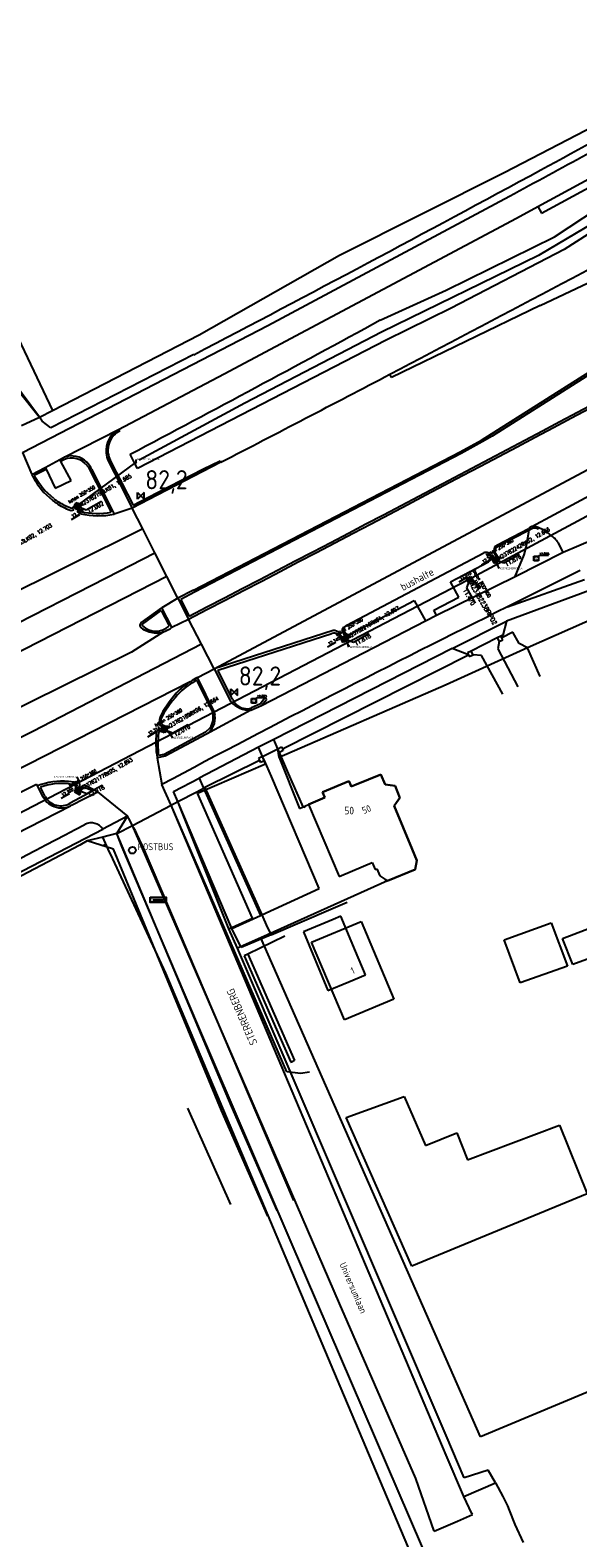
# Model space of a CAD drawing. Extents: x 145741 to 149421, y 457889 to 459999.
# Tile 29 of 84: x 146946 to 147017, y 458636 to 458833. Entities that reach past the tile are written whole.
import ezdxf
from ezdxf.enums import TextEntityAlignment as Align

# ---------------------------------------------------------------- set-up
doc = ezdxf.new("R2010")
doc.units = 0
doc.header["$LTSCALE"] = 4
doc.layers.get('0').update_dxf_attribs({"linetype": 'CONTINUOUS'})
doc.layers.add('alg_hulplijn_afstand', color=6, linetype='CONTINUOUS', plot=False)
for name, color, linetype in [('b_kal_riool__hwa_beton_300', 2, 'CONTINUOUS'), ('b_kal_riool__hwa_pvc_125', 2, 'CONTINUOUS'), ('b_kal_riool_hwa_bodemkolk_beton_250x380', 7, 'CONTINUOUS'), ('b_kal_riool_hwa_bodemkolk_beton_350x350', 7, 'CONTINUOUS'), ('b_kal_riool_hwa_bodemput_beton_400x400', 7, 'CONTINUOUS'), ('b_kal_riool_hwa_bodemput_beton_800x800', 7, 'CONTINUOUS'), ('b_rio_rwa_kolk_straat_beton @ 1', 3, 'CONTINUOUS'), ('b_rio_rwa_put_inspectie', 170, 'CONTINUOUS'), ('b_rio_txt_bob @ 1', 12, 'CONTINUOUS'), ('b_rio_vwa_put_inspectie', 10, 'CONTINUOUS'), ('MC_MP_aansluit_nummer', 7, 'CONTINUOUS')]:
    doc.layers.add(name, color=color, linetype=linetype)
doc.styles.add('ISO', font='ISO')
doc.styles.add('MC', font='arial.ttf')
doc.styles.add('MUG_standaard', font='romans.shx', dxfattribs={"width": 0.85, "height": 2})
doc.styles.add('MUG_standaard_groot', font='romans.shx', dxfattribs={"width": 0.85, "height": 4})
doc.styles.get("Standard").update_dxf_attribs({"font": 'ISO'})
doc.dimstyles.new('ISO-25', dxfattribs={"dimtxt": 2.5, "dimasz": 2.5, "dimexe": 1.25, "dimexo": 0.625, "dimtad": 1, "dimtxsty": 'Standard', "dimcen": 2.5, "dimadec": 0, "dimazin": 0, "dimtfac": 1, "dimtmove": 0, "dimatfit": 3, "dimfxl": 1, "dimarcsym": 0})

# ---------------------------------------------------------------- blocks, each defined once
blk = doc.blocks.new('kilometerpaal')
at = {"color": 0}
for p, q in [((-0.44, 0.44), (0.44, -0.44)), ((-0.44, -0.44), (-0.44, 0.44)), ((0.44, 0.44), (-0.44, -0.44)), ((0.44, -0.44), (0.44, 0.44))]:
    blk.add_line(p, q, dxfattribs=at)
at = {"color": 0, "style": 'ISO'}
blk.add_attdef('KILOMETERPAAL', (0.59, 0.87), '', height=2.5, dxfattribs=at)
blk = doc.blocks.new('b_rio_rwa_kolk_straat_beton')
for p, q in [((1.25, 1.25), (-1.25, 1.25)), ((-1.25, 1.25), (-1.25, -1.25)), ((-0.94, 0.63), (0.94, 0.63)), ((0.94, 0), (-0.94, 0)), ((1.25, -1.25), (1.25, 1.25)), ((-1.25, -1.25), (1.25, -1.25)), ((-0.94, -0.62), (0.94, -0.62))]:
    blk.add_line(p, q)
at = {"style": 'MUG_standaard', "width": 0.85}
blk.add_attdef('txt', text='', height=2, dxfattribs=at).set_placement((1.75, -0.01), align=Align.MIDDLE_LEFT)
blk = doc.blocks.new('b_kal_riool_hwa_bodemkolk_beton_250x380')
at = {"layer": 'b_kal_riool_hwa_bodemkolk_beton_250x380', "linetype": 'ByBlock', "lineweight": -2}
for p, q in [((-0.5, -0.5), (-0.5, 0.5)), ((-0.5, 0.5), (0, 0.5)), ((0, 0.5), (0.5, 0.5)), ((0, 0), (1.38, -1.73)), ((0.5, 0.5), (0.5, -0.5)), ((0.5, -0.5), (-0.5, -0.5))]:
    blk.add_line(p, q, dxfattribs=at)
blk.add_lwpolyline([(1.38, -1.73), (5.53, -1.77)], dxfattribs=at)
at = {"layer": 'b_kal_riool_hwa_bodemkolk_beton_250x380', "linetype": 'ByBlock', "lineweight": -2, "insert": (-1.35, 2.36), "char_height": 0.8, "attachment_point": 1, "style": 'MUG_standaard_groot'}
blk.add_mtext_dynamic_manual_height_columns('beton 250*380', width=8.1296, gutter_width=6.45, heights=[1.1], dxfattribs=at)
at = {"layer": 'b_kal_riool_hwa_bodemkolk_beton_250x380', "linetype": 'ByBlock', "lineweight": -2, "style": 'MUG_standaard', "width": 0.85}
blk.add_attdef('hoogte', (1.44, -2.79), '', height=1, dxfattribs=at)
blk = doc.blocks.new('b_rio_txt_bob')
at = {"layer": 'alg_hulplijn_afstand'}
blk.add_lwpolyline([(31.4, 0), (0, 0)], dxfattribs=at)
at = {"style": 'MUG_standaard', "width": 0.85}
blk.add_attdef('hoogte', (7.5, 2.5), '', height=10, dxfattribs=at)
blk.add_attdef('txt', text='', height=10, dxfattribs=at).set_placement((15.8, -15.8), align=Align.BOTTOM_CENTER)
blk = doc.blocks.new('b_rio_rwa_put_inspectie')
for points in [[(-1, 0, -0.414214), (0, 1), (-1, 1)], [(1, 1), (0, 1, -0.414214), (1, 0)]]:
    blk.add_hatch(color=256).paths.add_polyline_path(points)
h = blk.add_hatch(color=256)
h.paths.add_polyline_path([(-1, 0), (-1, -1), (0, -1, -0.414214)])
h.paths.add_polyline_path([(1, -1), (1, 0, -0.414214), (0, -1)])
for p, q in [((-1, 1), (1, 1)), ((-1, -1), (-1, 1)), ((0.74, 0.71), (1.37, 1.41)), ((1, 1), (1, -1)), ((1, -1), (-1, -1))]:
    blk.add_line(p, q)
blk.add_lwpolyline([(1.37, 1.41), (5.37, 1.41)])
blk.add_circle((0, 0), 1)
blk.add_point((0, 0))
blk.add_text('R', height=1).set_placement((0, 0), align=Align.MIDDLE_CENTER)
at = {"style": 'MUG_standaard', "width": 0.85}
blk.add_attdef('hoogte', (1.37, 1.51), '', height=1, dxfattribs=at)
blk.add_attdef('txt', text='', height=2, dxfattribs=at).set_placement((1.5, -0.01), align=Align.MIDDLE_LEFT)
blk = doc.blocks.new('b_kal_riool_hwa_bodemput_beton_800x800')
at = {"layer": 'b_kal_riool_hwa_bodemput_beton_800x800', "linetype": 'ByBlock', "lineweight": -2}
for p, q in [((-0.5, -0.5), (-0.5, 0.5)), ((-0.5, 0.5), (0, 0.5)), ((0, 0.5), (0.5, 0.5)), ((0, 0), (1.38, -1.73)), ((0.5, 0.5), (0.5, -0.5)), ((0.5, -0.5), (-0.5, -0.5))]:
    blk.add_line(p, q, dxfattribs=at)
blk.add_lwpolyline([(1.38, -1.73), (5.53, -1.77)], dxfattribs=at)
at = {"layer": 'b_kal_riool_hwa_bodemput_beton_800x800', "linetype": 'ByBlock', "lineweight": -2, "insert": (-1.35, 2.36), "char_height": 0.8, "attachment_point": 1, "style": 'MUG_standaard_groot'}
blk.add_mtext_dynamic_manual_height_columns('beton 800*800', width=8.7755, gutter_width=2.21, heights=[1.1], dxfattribs=at)
at = {"layer": 'b_kal_riool_hwa_bodemput_beton_800x800', "linetype": 'ByBlock', "lineweight": -2, "style": 'MUG_standaard', "width": 0.85}
blk.add_attdef('hoogte', (1.44, -2.79), '', height=1, dxfattribs=at)
blk = doc.blocks.new('b_rio_vwa_put_inspectie')
for points in [[(-1, 0, -0.414214), (0, 1), (-1, 1)], [(1, 1), (0, 1, -0.414214), (1, 0)]]:
    blk.add_hatch(color=256).paths.add_polyline_path(points)
h = blk.add_hatch(color=256)
h.paths.add_polyline_path([(-1, 0), (-1, -1), (0, -1, -0.414214)])
h.paths.add_polyline_path([(1, -1), (1, 0, -0.414214), (0, -1)])
for p, q in [((-1, -1), (-1, 1)), ((-1, 1), (1, 1)), ((0.71, 0.71), (1.34, 1.41)), ((1, 1), (1, -1)), ((1, -1), (-1, -1))]:
    blk.add_line(p, q)
blk.add_lwpolyline([(1.34, 1.41), (5.34, 1.41)])
blk.add_circle((0, 0), 1)
blk.add_text('V', height=1).set_placement((0, 0), align=Align.MIDDLE_CENTER)
at = {"style": 'MUG_standaard', "width": 0.85}
blk.add_attdef('hoogte', (1.34, 1.51), '', height=1, dxfattribs=at)
blk.add_attdef('txt', text='', height=2, dxfattribs=at).set_placement((1.5, -0.01), align=Align.MIDDLE_LEFT)
blk = doc.blocks.new('b_kal_riool_hwa_bodemkolk_beton_350x350')
at = {"layer": 'b_kal_riool_hwa_bodemkolk_beton_350x350'}
blk.add_line((0, 0), (1.38, -1.73), dxfattribs=at)
blk.add_lwpolyline([(1.38, -1.73), (5.53, -1.77)], dxfattribs=at)
at = {"layer": 'b_kal_riool_hwa_bodemput_beton_400x400'}
for p, q in [((-0.5, 0.5), (0, 0.5)), ((-0.5, 0.5), (-0.5, -0.5)), ((0, 0.5), (0.5, 0.5)), ((0.5, 0.5), (0.5, -0.5)), ((0.5, -0.5), (-0.5, -0.5))]:
    blk.add_line(p, q, dxfattribs=at)
at = {"layer": 'b_kal_riool_hwa_bodemkolk_beton_350x350'}
note = blk.add_mtext_dynamic_manual_height_columns('beton ', width=0.8, gutter_width=2.21, heights=[1.1, 0], dxfattribs=dict(at, insert=(-1.35, 2.36), char_height=0.8, attachment_point=1, style='MUG_standaard_groot'))
for column, words in zip(note.columns.linked_columns, ['350*350']):
    column.text = words
at = {"layer": 'b_kal_riool_hwa_bodemkolk_beton_350x350', "style": 'MUG_standaard', "width": 0.85}
blk.add_attdef('hoogte', (1.44, -2.79), '', height=1, dxfattribs=at)
blk = doc.blocks.new('MC_MP_100')
at = {"color": 1}
for p, q in [((-0.1, 0), (0.1, 0)), ((0, -0.1), (0, 0.1))]:
    blk.add_line(p, q, dxfattribs=at)
blk.add_circle((0, 0), 0.5)
at = {"style": 'MC', "flags": 1}
for tag, p in [('$POINTNRA', (0.6, 2.5)), ('$POINTNR', (0.6, 1.3)), ('$DESCR', (0.6, 0.1)), ('$GROUP', (0.6, -1.1))]:
    blk.add_attdef(tag, p, '', height=1, dxfattribs=at)

msp = doc.modelspace()

# ---------------------------------------------------------------- linework, layer by layer
at = {"linetype": 'Continuous'}
for p, q in [((147007.64, 458814.43), (147031.82, 458826.95)), ((147048.7, 458825.7), (147015.39, 458804.33)), ((147014.12, 458805.99), (147039.38, 458822.54)), ((147011.97, 458809.92), (147029.81, 458819.67)), ((147012.45, 458809.04), (147030.29, 458818.79)), ((146986.11, 458803.59), (147007.64, 458814.43)), ((146976.76, 458794.4), (147008.29, 458811.29)), ((147009.18, 458808.4), (147011.97, 458809.92)), ((147011.97, 458809.92), (147012.45, 458809.04)), ((146971.07, 458788.07), (147009.18, 458808.4)), ((147012.25, 458797.02), (147036.02, 458808.26)), ((147000.01, 458799.02), (147014.12, 458805.99)), ((146967.8, 458793.19), (146986.11, 458803.59)), ((147015.39, 458804.33), (147000.65, 458796.67)), ((147004.6, 458779.45), (147039.66, 458801.58)), ((147041.41, 458802.4), (147006.01, 458779.97)), ((146991.42, 458795.11), (147000.01, 458799.02)), ((147012.25, 458797.02), (146992.9, 458787.63)), ((147000.65, 458796.67), (146992.2, 458792.48)), ((146937.31, 458794.54), (146946.97, 458782.43)), ((146944.77, 458777.84), (146976.76, 458794.4)), ((146948.66, 458783.3), (146967.8, 458793.19)), ((146992.2, 458792.48), (146959.74, 458775.72)), ((146967.12, 458790.59), (146948.45, 458781.04)), ((146969.75, 458749.57), (147045.84, 458790.24)), ((146957.29, 458780.84), (146971.07, 458788.07)), ((146992.9, 458787.63), (146992.68, 458788.04)), ((146946.97, 458782.43), (146948.66, 458783.3)), ((146944.64, 458781.36), (146946.97, 458782.43)), ((146947.35, 458781.92), (146946.97, 458782.43)), ((146948.45, 458781.04), (146947.35, 458781.92)), ((146950.2, 458777.2), (146957.29, 458780.84)), ((146957.29, 458780.84), (146957.43, 458780.64)), ((147001.83, 458777.92), (147004.6, 458779.45)), ((147006.01, 458779.97), (147004.71, 458779.22)), ((146944.77, 458777.84), (146945.97, 458774.93)), ((146959.36, 458776.49), (146958.81, 458777.59)), ((146967.06, 458759.84), (147001.83, 458777.92)), ((147001.95, 458777.69), (146967.18, 458759.58)), ((147004.71, 458779.22), (147001.95, 458777.69)), ((146945.97, 458774.93), (146947.73, 458775.87)), ((146946.3, 458774.84), (146947.84, 458775.65)), ((146947.73, 458775.87), (146949.64, 458776.9)), ((146947.73, 458775.87), (146947.84, 458775.65)), ((146947.84, 458775.65), (146949.02, 458773.16)), ((146949.64, 458776.9), (146950.2, 458777.2)), ((146949.77, 458776.66), (146949.64, 458776.9)), ((146951.09, 458774.17), (146949.77, 458776.66)), ((146952.98, 458776.35), (146953.32, 458775.93)), ((146953.32, 458775.93), (146954.35, 458773.91)), ((146953.8, 458775.59), (146954.58, 458774.03)), ((146955.94, 458776.72), (146956.74, 458775.14)), ((146956.2, 458776.83), (146956.99, 458775.27)), ((146959.74, 458775.72), (146959.36, 458776.49)), ((146961.11, 458771.93), (146968.26, 458775.65)), ((146970.64, 458776.55), (146961.24, 458771.67)), ((146968.26, 458775.65), (146970.52, 458776.73)), ((146970.52, 458776.73), (146970.64, 458776.55)), ((146949.02, 458773.16), (146951.09, 458774.17)), ((146954.35, 458773.91), (146956.33, 458770.02)), ((146954.58, 458774.03), (146956.7, 458769.76)), ((146956.74, 458775.14), (146959.08, 458770.55)), ((146956.99, 458775.27), (146959.18, 458770.93)), ((146948.7, 458771.56), (146947.54, 458772.62)), ((146948.85, 458771.8), (146947.73, 458772.81)), ((146961.24, 458771.67), (146959.08, 458770.55)), ((146959.18, 458770.93), (146961.11, 458771.93)), ((147011.18, 458768.14), (147019.92, 458772.88)), ((146951.71, 458771.23), (146951.47, 458770.76)), ((146951.8, 458771.07), (146951.51, 458770.45)), ((146952.35, 458770.97), (146951.71, 458771.23)), ((146952.15, 458770.93), (146951.8, 458771.07)), ((146952.37, 458769.82), (146952.05, 458770.07)), ((146952.2, 458770.44), (146952.35, 458770.97)), ((146959.08, 458770.55), (146956.7, 458769.76)), ((146960.44, 458767.86), (146959.08, 458770.55)), ((146960.44, 458767.86), (146939.14, 458757.25)), ((146962.03, 458764.73), (146960.44, 458767.86)), ((147006.61, 458765.72), (147010.78, 458767.92)), ((147006.7, 458765.59), (147010.8, 458767.69)), ((147010.44, 458765.48), (147010.81, 458767.42)), ((147010.8, 458767.69), (147010.78, 458767.92)), ((147010.8, 458767.69), (147011.17, 458767.88)), ((147010.81, 458767.42), (147010.8, 458767.69)), ((147011.23, 458768.15), (147011.18, 458768.14)), ((147011.73, 458768.13), (147011.61, 458768.16)), ((147011.99, 458768.03), (147011.73, 458768.13)), ((147012.11, 458767.98), (147011.99, 458768.03)), ((147012.02, 458767.8), (147012.11, 458767.98)), ((147010.2, 458764.47), (147010.44, 458765.48)), ((147015.26, 458764.83), (147014.6, 458766.06)), ((147015.26, 458764.83), (147019.37, 458766.56)), ((146955.66, 458761.44), (146962.03, 458764.73)), ((146963.6, 458761.62), (146962.03, 458764.73)), ((146987.05, 458755.27), (147004.92, 458764.72)), ((147000.57, 458760.96), (147005.53, 458763.57)), ((147005.82, 458763.94), (147005.91, 458764)), ((147005.91, 458764), (147006.09, 458764.1)), ((147005.91, 458764), (147006.22, 458763.48)), ((147006.09, 458764.1), (147006.34, 458763.67)), ((147006.28, 458764.76), (147006.22, 458765.01)), ((147006.22, 458763.48), (147006.91, 458763.88)), ((147006.77, 458763.92), (147006.28, 458764.76)), ((147006.34, 458763.67), (147006.77, 458763.92)), ((147006.91, 458763.88), (147006.35, 458764.83)), ((147008.99, 458761.64), (147015.26, 458764.83)), ((147008.99, 458761.64), (147010.2, 458764.47)), ((146963.6, 458761.62), (146939.96, 458749.55)), ((146965.04, 458758.79), (146963.6, 458761.62)), ((146998.76, 458756.58), (147008.99, 458761.64)), ((147017.49, 458762.41), (147008.01, 458757.66)), ((146942.25, 458754.59), (146955.66, 458761.44)), ((146967.05, 458759.84), (146965.04, 458758.79)), ((146967.18, 458759.58), (146965.39, 458758.65)), ((146967.05, 458759.84), (146967.06, 458759.84)), ((147001.67, 458758.95), (147000.57, 458760.96)), ((147018.71, 458759.79), (147007.87, 458755.82)), ((147008.01, 458757.66), (147018.06, 458761.25)), ((146965.04, 458758.79), (146962.95, 458757.53)), ((146965.04, 458758.79), (146966.43, 458756.07)), ((146965.39, 458758.65), (146966.49, 458756.47)), ((146987.52, 458754.11), (146995.84, 458758.5)), ((146995.84, 458758.5), (146997.31, 458755.84)), ((146998.42, 458757.25), (147001.67, 458758.95)), ((146960.29, 458755.65), (146962.95, 458757.53)), ((146960.43, 458755.42), (146962.84, 458757.18)), ((146962.84, 458757.18), (146963.91, 458755.18)), ((146964.24, 458755), (146962.95, 458757.53)), ((146964.24, 458755), (146966.43, 458756.07)), ((146968.09, 458752.82), (146966.43, 458756.07)), ((146975.93, 458744.8), (146997.31, 458755.84)), ((146997.31, 458755.84), (146998.76, 458756.58)), ((146998.76, 458756.58), (146998.42, 458757.25)), ((147000.8, 458752.22), (147007.87, 458755.82)), ((147007.87, 458755.82), (147007.39, 458753.96)), ((147019.98, 458756.46), (147010.62, 458752.32)), ((146963.17, 458754.42), (146958.99, 458751.74)), ((146960.41, 458755.18), (146960.43, 458755.42)), ((146985.27, 458754.59), (146969.75, 458749.57)), ((146970.22, 458749.42), (146985.11, 458754.21)), ((146985.92, 458754.08), (146986.09, 458753.89)), ((146986.63, 458753.33), (146986.08, 458754.26)), ((146986.09, 458753.89), (146986.5, 458753.04)), ((146986.47, 458754.51), (146987.01, 458753.56)), ((146986.77, 458755), (146986.52, 458754.94)), ((146986.77, 458755), (146987.05, 458755.27)), ((146987.28, 458753.54), (146986.79, 458754.36)), ((147007.15, 458753.86), (147006.67, 458753.61)), ((147007.39, 458753.96), (147007.15, 458753.86)), ((147007.28, 458753.62), (147007.15, 458753.86)), ((147008.72, 458754.39), (147007.28, 458753.62)), ((147009.52, 458752.88), (147008.72, 458754.39)), ((146958.99, 458751.74), (146937.08, 458740.9)), ((146968.09, 458752.82), (146946.1, 458741.41)), ((146969.75, 458749.57), (146968.09, 458752.82)), ((147000.8, 458752.22), (146977.55, 458740.35)), ((146986.5, 458753.04), (146987.28, 458753.54)), ((146987.01, 458753.56), (146986.63, 458753.33)), ((147010.62, 458752.32), (147000, 458747.49)), ((147002.92, 458751.39), (147000.8, 458752.22)), ((147003.29, 458751.91), (147002.78, 458751.65)), ((147006.67, 458753.61), (147003.29, 458751.91)), ((147010.62, 458752.32), (147009.52, 458752.88)), ((146978.67, 458739.12), (147002.92, 458751.39)), ((147002.78, 458751.65), (147002.92, 458751.39)), ((146922.55, 458725.48), (146966.64, 458747.91)), ((146967.51, 458748.08), (146969.54, 458743.91)), ((146967.59, 458748.45), (146969.75, 458749.57)), ((146969.75, 458744.03), (146967.59, 458748.45)), ((146969.75, 458749.57), (146971.92, 458745.29)), ((146972.14, 458745.61), (146970.22, 458749.42)), ((146976.42, 458745.82), (146975.82, 458745.03)), ((146976.62, 458745.63), (146976.42, 458745.82)), ((147000, 458747.49), (146978.25, 458738)), ((146974.56, 458744.18), (146968.76, 458741.07)), ((146969.87, 458743.54), (146969.75, 458744.03)), ((146974.56, 458744.18), (146975.93, 458744.8)), ((146975.82, 458745.03), (146974.63, 458744.48)), ((146975.93, 458744.8), (146976.62, 458745.63)), ((146962.78, 458742.13), (146962.64, 458742.3)), ((146963.45, 458741.91), (146962.78, 458742.13)), ((146963.31, 458741.45), (146963.45, 458741.91)), ((146963.45, 458741.32), (146963.59, 458742.05)), ((146969.2, 458741.86), (146968.63, 458741.31)), ((146946.1, 458741.41), (146923.17, 458729.86)), ((146962.51, 458741.57), (146962.73, 458741.61)), ((146962.73, 458741.61), (146963.31, 458741.45)), ((146962.83, 458741.42), (146963.45, 458741.32)), ((146968.63, 458741.31), (146963.22, 458738.42)), ((146968.76, 458741.07), (146963.39, 458738.19)), ((146977.55, 458740.35), (146975.52, 458739.36)), ((146978.05, 458739.16), (146977.55, 458740.35)), ((146963.39, 458738.19), (146962.32, 458737.98)), ((146962.32, 458737.98), (146962.95, 458734.49)), ((146963.22, 458738.42), (146962.49, 458738.27)), ((146975.52, 458739.36), (146967.79, 458735.3)), ((146976.04, 458738.12), (146975.52, 458739.36)), ((146976.04, 458738.12), (146975.54, 458737.87)), ((146976.04, 458738.12), (146978.05, 458739.16)), ((146976.46, 458737.2), (146976.04, 458738.12)), ((146978.05, 458739.16), (146978.54, 458739.39)), ((146978.25, 458738), (146978.05, 458739.16)), ((146978.25, 458738), (146980.9, 458731.34)), ((146978.54, 458739.39), (146978.67, 458739.12)), ((146967.58, 458733.35), (146976.46, 458737.2)), ((146975.68, 458737.61), (146968.52, 458734.09)), ((146975.54, 458737.87), (146975.68, 458737.61)), ((146946.61, 458734.49), (146944.42, 458733.4)), ((146946.73, 458734.32), (146946.61, 458734.49)), ((146947.45, 458732.84), (146946.73, 458734.32)), ((146947.71, 458732.9), (146947.1, 458734.14)), ((146950.73, 458734.6), (146951.57, 458734.45)), ((146951.52, 458734.78), (146950.77, 458734.88)), ((146951.73, 458734.65), (146951.52, 458734.78)), ((146951.72, 458734.1), (146951.54, 458733.55)), ((146951.75, 458733.62), (146951.91, 458734.26)), ((146952.38, 458734.11), (146952.17, 458733.41)), ((146952.51, 458733.92), (146952.74, 458734.1)), ((146952.74, 458734.1), (146952.85, 458734.12)), ((146952.97, 458734.35), (146952.75, 458734.34)), ((146952.85, 458734.12), (146953.99, 458733.64)), ((146954.53, 458733.55), (146952.97, 458734.35)), ((146964.13, 458731.78), (146962.95, 458734.49)), ((146964.46, 458733.58), (146967.79, 458735.3)), ((146967.5, 458733.55), (146968.37, 458734.01)), ((146967.79, 458735.3), (146968.37, 458734.01)), ((146968.37, 458734.01), (146968.52, 458734.09)), ((146983.87, 458733.49), (146987.33, 458734.93)), ((146987.33, 458734.93), (146987.43, 458734.69)), ((146987.43, 458734.69), (146987.63, 458734.21)), ((146987.63, 458734.21), (146988.28, 458734.47)), ((146988.28, 458734.47), (146991.5, 458735.81)), ((146991.5, 458735.81), (146992.05, 458734.49)), ((146992.05, 458734.49), (146993.34, 458734.31)), ((146993.34, 458734.31), (146993.99, 458732.75)), ((146947.76, 458732.39), (146947.45, 458732.84)), ((146953.99, 458733.64), (146950.98, 458732.03)), ((146951.14, 458731.77), (146954.53, 458733.55)), ((146951.54, 458733.55), (146952.23, 458733.14)), ((146952.17, 458733.41), (146951.75, 458733.62)), ((146952.23, 458733.14), (146952.51, 458733.92)), ((146954.53, 458733.55), (146958.46, 458730.35)), ((146964.13, 458731.78), (146965.02, 458732.25)), ((146965.02, 458732.25), (146964.46, 458733.58)), ((146965.02, 458732.25), (146967.5, 458733.55)), ((146971.69, 458715.66), (146965.02, 458732.25)), ((146974.74, 458717.06), (146967.58, 458733.35)), ((146982.05, 458731.87), (146984.17, 458732.77)), ((146984.17, 458732.77), (146983.87, 458733.49)), ((146993.54, 458732.15), (146993.21, 458731.71)), ((146993.99, 458732.75), (146993.54, 458732.15)), ((146943.81, 458728.02), (146951.01, 458731.71)), ((146951.01, 458731.71), (146951.14, 458731.77)), ((146958.46, 458730.35), (146955.26, 458728.64)), ((146957.06, 458728.07), (146958.46, 458730.35)), ((146959.11, 458729.14), (146964.13, 458731.78)), ((147000, 458646.96), (146964.13, 458731.78)), ((146980.9, 458731.34), (146982.05, 458731.87)), ((146982.05, 458731.87), (146986.07, 458722.47)), ((146993.21, 458731.71), (146995.56, 458726.05)), ((146928.45, 458714.78), (146955.26, 458728.64)), ((146957.06, 458728.07), (146955.22, 458727.63)), ((146957.06, 458728.07), (146959.11, 458729.14)), ((146957.77, 458726.31), (146957.06, 458728.07)), ((146960.4, 458726.14), (146959.11, 458729.14)), ((146952.26, 458726.57), (146919.13, 458709.25)), ((146953.2, 458727.15), (146952.26, 458726.57)), ((146955.22, 458727.63), (146953.2, 458727.15)), ((146955.94, 458726.05), (146955.22, 458727.63)), ((146967.58, 458703.21), (146957.77, 458726.31)), ((146972.76, 458697.64), (146960.4, 458726.14)), ((146956.53, 458724.79), (146955.94, 458726.05)), ((146963.44, 458709.84), (146956.53, 458724.79)), ((146987.78, 458723.2), (146990.38, 458724.3)), ((146990.38, 458724.3), (146990.77, 458723.38)), ((146995.56, 458726.05), (146996.18, 458724.56)), ((146996.18, 458724.56), (146995.95, 458723.41)), ((146986.07, 458722.47), (146987.78, 458723.2)), ((146990.77, 458723.38), (146990.97, 458723.47)), ((146990.97, 458723.47), (146991.1, 458723.18)), ((146991.1, 458723.18), (146991.36, 458722.55)), ((146991.36, 458722.55), (146992.03, 458722.11)), ((146995.95, 458723.41), (146992.34, 458721.91)), ((146992.34, 458721.91), (146975.86, 458714.49)), ((146992.03, 458722.11), (146992.34, 458721.91)), ((146971.69, 458715.66), (146974.74, 458717.06)), ((146982.47, 458713.9), (146988.91, 458716.61)), ((146988.91, 458716.61), (146993.18, 458706.47)), ((147007.58, 458714.22), (147013.72, 458716.41)), ((147013.72, 458716.41), (147015.82, 458710.76)), ((147015.18, 458714.4), (147024.17, 458717.82)), ((146972.78, 458713.11), (146971.69, 458715.66)), ((146975.86, 458714.49), (146972.78, 458713.11)), ((147000, 458659.52), (146975.86, 458714.49)), ((147016.51, 458711), (147015.18, 458714.4)), ((147000, 458649.5), (146972.78, 458713.11)), ((146986.74, 458703.76), (146982.47, 458713.9)), ((147009.64, 458708.6), (147007.58, 458714.22)), ((147025.53, 458714.28), (147016.51, 458711)), ((147015.82, 458710.76), (147009.64, 458708.6)), ((146976.32, 458679.37), (146963.44, 458709.84)), ((146993.18, 458706.47), (146986.74, 458703.76)), ((146981.67, 458670.4), (146967.58, 458703.21)), ((146986.11, 458666.75), (146972.76, 458697.64)), ((146986.96, 458691.03), (146994.55, 458693.76)), ((146994.55, 458693.76), (146997.3, 458687.35)), ((146995.54, 458671.62), (146986.96, 458691.03)), ((146997.3, 458687.35), (147001.42, 458689)), ((147001.42, 458689), (147002.79, 458685.51)), ((147002.79, 458685.51), (147014.78, 458690.04)), ((147014.78, 458690.04), (147018.38, 458681.07)), ((147018.38, 458681.07), (146995.54, 458671.62)), ((146985.86, 458656.76), (146976.32, 458679.37)), ((147000, 458627.78), (146981.67, 458670.4)), ((146996.06, 458643.89), (146986.11, 458666.75)), ((147004.48, 458649.32), (147000, 458659.52)), ((147028.82, 458659.51), (147004.48, 458649.32)), ((147000, 458623.23), (146985.86, 458656.76)), ((147002.36, 458643.98), (147000, 458649.5)), ((147002.31, 458641.56), (147000, 458646.96)), ((146998.44, 458637.03), (146996.06, 458643.89)), ((147005.5, 458644.97), (147002.36, 458643.98)), ((147006.43, 458643.32), (147005.5, 458644.97)), ((147002.31, 458641.56), (147006.43, 458643.32)), ((147003.37, 458639.34), (147002.31, 458641.56)), ((147006.43, 458643.32), (147007.41, 458641.53)), ((147007.41, 458641.53), (147007.99, 458640.35)), ((147007.99, 458640.35), (147008.24, 458639.76)), ((147008.24, 458639.76), (147008.98, 458637.88)), ((146998.44, 458637.03), (147001.47, 458638.35)), ((147001.47, 458638.35), (147003.43, 458639.21)), ((147003.43, 458639.21), (147003.37, 458639.34)), ((147008.98, 458637.88), (147010.06, 458635.54))]:
    msp.add_line(p, q, dxfattribs=at)
for p, q in [((147024.86, 458811.16), (147012.04, 458803.54)), ((146937.87, 458806.01), (146948.66, 458783.3)), ((147012.04, 458803.54), (146991.6, 458793.53)), ((146991.6, 458793.53), (146973.77, 458784.27)), ((146946.97, 458782.43), (146939.72, 458792.18)), ((146973.77, 458784.27), (146959.99, 458776.82)), ((147003.53, 458751.42), (147003.29, 458751.91)), ((147006.67, 458753.61), (147006.92, 458753.13)), ((147006.92, 458753.13), (147006.77, 458752.21)), ((147006.77, 458752.21), (147009.35, 458747.22)), ((147006.92, 458753.13), (147007.41, 458753.38)), ((147007.41, 458753.38), (147007.28, 458753.62)), ((147012.25, 458748.59), (147010.62, 458752.32)), ((147002.92, 458751.39), (147003.02, 458751.18)), ((147003.02, 458751.18), (147003.53, 458751.42)), ((147004.6, 458751.33), (147003.53, 458751.42)), ((147007.38, 458746.29), (147004.6, 458751.33)), ((146976.31, 458737.64), (146976.04, 458738.12)), ((146978.29, 458738.66), (146978.05, 458739.16)), ((146978.76, 458738.91), (146978.29, 458738.66)), ((146979.44, 458735.91), (146978.29, 458738.66)), ((146978.67, 458739.12), (146978.76, 458738.91)), ((146975.68, 458737.61), (146975.8, 458737.4)), ((146975.8, 458737.4), (146976.31, 458737.64)), ((146977.24, 458735.52), (146976.31, 458737.64)), ((146968.37, 458734.01), (146975.81, 458717.4)), ((146968.52, 458734.09), (146975.96, 458717.47)), ((146983.47, 458720.92), (146977.24, 458735.52)), ((146981.41, 458731.47), (146979.44, 458735.91)), ((146987.33, 458734.93), (146983.87, 458733.49)), ((146987.43, 458734.69), (146987.33, 458734.93)), ((146987.63, 458734.21), (146987.43, 458734.69)), ((146988.28, 458734.47), (146987.63, 458734.21)), ((146991.5, 458735.81), (146988.28, 458734.47)), ((146992.05, 458734.49), (146991.5, 458735.81)), ((146993.34, 458734.31), (146992.05, 458734.49)), ((146993.99, 458732.75), (146993.34, 458734.31)), ((146972.06, 458715.68), (146965.02, 458732.25)), ((146984.17, 458732.77), (146982.05, 458731.87)), ((146983.87, 458733.49), (146984.17, 458732.77)), ((146993.21, 458731.71), (146993.54, 458732.15)), ((146993.54, 458732.15), (146993.99, 458732.75)), ((146979.23, 458696.97), (146964.13, 458731.78)), ((146981.62, 458731.6), (146981.41, 458731.47)), ((146982.05, 458731.87), (146986.07, 458722.47)), ((146995.56, 458726.05), (146993.21, 458731.71)), ((146972.02, 458692.52), (146957.06, 458728.07)), ((146956.62, 458726.03), (146953.2, 458727.15)), ((146980.14, 458680.19), (146960.53, 458726.2)), ((146970.73, 458691.93), (146956.62, 458726.03)), ((146987.78, 458723.2), (146990.38, 458724.3)), ((146990.38, 458724.3), (146990.77, 458723.38)), ((146996.18, 458724.56), (146995.56, 458726.05)), ((146995.95, 458723.41), (146996.18, 458724.56)), ((146986.07, 458722.47), (146987.78, 458723.2)), ((146990.77, 458723.38), (146990.97, 458723.47)), ((146990.97, 458723.47), (146991.1, 458723.18)), ((146991.1, 458723.18), (146991.36, 458722.55)), ((146991.36, 458722.55), (146992.03, 458722.11)), ((146992.34, 458721.91), (146995.95, 458723.41)), ((146975.96, 458717.47), (146983.47, 458720.92)), ((146992.03, 458722.11), (146992.34, 458721.91)), ((146961.76, 458719.43), (146963.14, 458719.43)), ((146984.96, 458718.21), (146987.12, 458719.14)), ((146972.06, 458715.68), (146975.81, 458717.4)), ((146975.81, 458717.4), (146975.96, 458717.47)), ((146975.96, 458717.47), (146976.69, 458715.85)), ((146977.17, 458714.87), (146984.96, 458718.21)), ((146985.27, 458716.87), (146981.39, 458715.24)), ((146986.26, 458717.29), (146985.27, 458716.87)), ((146988.18, 458712.74), (146986.26, 458717.29)), ((146973.29, 458713.2), (146972.06, 458715.68)), ((146977.17, 458714.87), (146973.29, 458713.2)), ((146978.99, 458714.68), (146974.16, 458712.35)), ((146976.69, 458715.85), (146977.17, 458714.87)), ((146981.39, 458715.24), (146984.59, 458707.61)), ((146974.16, 458712.35), (146973.67, 458712.11)), ((146974.16, 458712.35), (146980.25, 458698.44)), ((146989.48, 458709.65), (146988.18, 458712.74)), ((146973.67, 458712.11), (146979.74, 458698.24)), ((146984.59, 458707.61), (146987.31, 458708.75)), ((146987.31, 458708.75), (146989.48, 458709.65)), ((146981.01, 458696.77), (146979.23, 458696.97)), ((146979.74, 458698.24), (146979.93, 458698.3)), ((146980.25, 458698.44), (146979.93, 458698.3)), ((146982.2, 458696.95), (146981.01, 458696.77)), ((146966.28, 458692.24), (146971.88, 458679.65)), ((146976.75, 458678.15), (146970.73, 458691.93)), ((146977.98, 458678.89), (146972.02, 458692.52))]:
    msp.add_line(p, q)
for points in [[(146961.4, 458719.78), (146963.5, 458719.78), (146963.5, 458719.08), (146961.4, 458719.08)], [(146961.46, 458719.72), (146963.44, 458719.72), (146963.44, 458719.13), (146961.46, 458719.13)]]:
    msp.add_lwpolyline(points, close=True)
msp.add_circle((146955.44, 458726.6), 0.03, dxfattribs=at)
msp.add_circle((146959.1, 458725.91), 0.45)
for centre, radius, start, end in [((142380.29, 467358.54), 9718.69, 298.46451, 298.568868), ((139604.2, 472432.83), 15503.77, 298.526611, 298.611263), ((145347.33, 461882.72), 3490.7, 297.6474, 298.48889), ((144707.67, 463144.04), 4918.94, 297.68001, 298.23607), ((145661.47, 461230.75), 2775.08, 297.87193, 298.63629), ((144237.94, 464000.43), 5911.68, 297.486691, 298.320114), ((144518.99, 463475.83), 5316.27, 297.41169, 298.30862), ((144703.98, 463150.91), 4926.74, 297.39187, 297.68087), ((146958.85, 458778.05), 3.2, 119.2175, 185.8719), ((146958.74, 458778.11), 2.85, 155.4225, 187.4294), ((146958.74, 458778.11), 2.84, 117.3072, 155.4425), ((146951.15, 458774.49), 2.88, 46.004, 109.2517), ((146958.83, 458778.04), 3.17, 185.7841, 204.5218), ((146958.74, 458778.11), 2.84, 187.4631, 206.7865), ((146951.19, 458774.57), 2.53, 44.8355, 124.2518), ((146951.16, 458774.5), 2.86, 22.5211, 46.0564), ((146956.1, 458780.12), 11.38, 207.165, 221.2623), ((146958.47, 458781.96), 14.1, 210.3426, 220.443), ((146953.9, 458778.3), 8.52, 232.3548, 236.1175), ((146953.94, 458778.46), 8.39, 232.5783, 237.5536), ((146954.02, 458778.55), 8.5, 237.4678, 249.6017), ((146954.11, 458778.57), 8.85, 235.9653, 249.282), ((146951.1, 458770.83), 0.564, 257.1169, 316.5761), ((146951.15, 458770.94), 0.373, 255.5811, 330.5512), ((146952.92, 458770.4), 0.93, 145.3949, 200.9616), ((146952.52, 458770.4), 0.323, 173.1203, 249.3984), ((146954.67, 458780.52), 10.95, 257.8596, 280.6859), ((146954.57, 458779.63), 9.77, 257.1895, 280.3572), ((147011.56, 458767.02), 1.19, 116.3605, 130.476), ((147011.31, 458767.52), 0.634, 102.0849, 116.7952), ((147011.52, 458767.06), 0.888, 55.8562, 113.0844), ((147011.64, 458765.09), 3.08, 92.167, 97.6201), ((147011.53, 458767.84), 0.332, 75.8291, 91.3492), ((147007.6, 458757.09), 11.78, 64.3192, 67.5264), ((147011.06, 458764.26), 3.83, 57.6006, 64.4366), ((147012.43, 458766.42), 1.27, 50.6434, 57.6813), ((147007.16, 458764.95), 0.946, 125.7149, 176.5461), ((147007.49, 458764.77), 1.14, 133.5501, 176.7376), ((146990.81, 458740.18), 35.26, 49.211, 50.5244), ((147011.53, 458764.17), 3.57, 42.3273, 49.3441), ((147007.72, 458760.64), 8.76, 38.2257, 42.6456), ((147005.19, 458764.13), 0.655, 10.2992, 114.5397), ((147005.2, 458764.13), 0.653, 300.8555, 343.7732), ((147005.21, 458764.13), 0.643, 343.3697, 10.5649), ((147731.11, 457296.2), 1630.57, 116.3252, 118.10564), ((146960.51, 458755.28), 0.433, 121.5943, 230.0835), ((146962.19, 458757.45), 3.17, 232.0158, 248.9209), ((146962.16, 458757.19), 2.67, 228.9766, 310.8923), ((146962.2, 458757.45), 3.18, 248.7425, 265.6272), ((146962.21, 458757.46), 3.19, 265.4131, 287.4851), ((146962.23, 458757.46), 3.18, 287.2248, 309.3512), ((146985.4, 458753.43), 0.824, 50.9644, 110.4565), ((146985.32, 458753.57), 1.02, 42.1793, 92.7323), ((146987.02, 458754.65), 0.573, 150.1614, 194.7712), ((146987.32, 458754.7), 0.625, 151.0078, 212.7451), ((146987.31, 458754.7), 0.623, 212.702, 289.6803), ((146972.22, 458739.13), 10.4, 122.4421, 132.7882), ((146972.01, 458739.35), 9.83, 117.261, 132.9712), ((146972.45, 458738.74), 10.85, 116.6365, 122.383), ((146978.8, 458734.38), 18.43, 137.7827, 150.075), ((146977.66, 458734.94), 16.94, 136.8035, 150.2155), ((146967.33, 458743.22), 2.32, 324.0485, 17.3352), ((146974.48, 458747.69), 3.51, 223.175, 271.2838), ((146974, 458746.41), 2.02, 203.0303, 226.965), ((146974.01, 458746.41), 2.03, 226.9027, 287.7856), ((146964.36, 458742.69), 1.76, 149.9704, 192.9154), ((146963.87, 458742.83), 1.05, 150.2531, 202.4556), ((146963.62, 458742.92), 0.876, 214.4332, 268.0215), ((146967.34, 458743.18), 2.55, 303.9006, 7.9163), ((146974.17, 458740.01), 12.02, 174.1399, 189.7264), ((146962.71, 458741.09), 0.523, 112.7261, 163.7533), ((146976.92, 458739.75), 14.5, 174.2092, 185.8686), ((146962.85, 458741.01), 0.416, 93.3386, 150.274), ((146950.05, 458725.2), 9.71, 85.7525, 110.0031), ((146950.05, 458725.37), 9.26, 85.8053, 108.5653), ((146951.34, 458734.14), 0.383, 354.3217, 53.6648), ((146951.32, 458734.22), 0.597, 3.652, 46.9166), ((146952.87, 458733.74), 0.613, 101.6551, 143.166), ((146949.77, 458734.07), 2.37, 209.5293, 232.9659), ((146949.84, 458734.18), 2.74, 220.6095, 243.2672), ((146949.77, 458734.06), 2.36, 233.0206, 278.5881), ((146949.77, 458734.06), 2.35, 278.5529, 300.7547), ((146949.83, 458734.17), 2.73, 243.3773, 295.5719), ((146916.61, 458706.87), 47.98, 27.6602, 29.2932), ((145990.98, 460547.5), 2056.99, 296.59622, 297.88077), ((146953.71, 458727.62), 1.85, 33.3156, 116.1947)]:
    msp.add_arc(centre, radius, start, end, dxfattribs=at)
msp.add_arc((146916.24, 458706.68), 48.4, 23.7927, 27.6577)
at = {"layer": 'b_kal_riool__hwa_beton_300'}
msp.add_polyline3d([(146263.8, 458413.2, 10.69), (146377.27, 458469.6, 11.22), (146453.07, 458504.94, 11.36), (146522.21, 458535.66, 11.9), (146591.62, 458566.52, 11.77), (146606.92, 458573.31, 11.98), (146612.21, 458578.66, 11.99), (146675.47, 458606.95, 12.18), (146684.52, 458607.96, 12.18), (146729.95, 458628.23, 12.09), (146799.07, 458659.88, 12.18), (146868.82, 458693.21, 12.53), (146935.45, 458726.14, 12.79), (147002.77, 458761.14, 13.01), (147070.05, 458797.25, 13), (147135.14, 458832.84, 12.87), (147192.4, 458865.69, 13.35), (147272.88, 458913.08, 13.57)], dxfattribs=at)
msp.add_point((147002.77, 458761.14, 13.01), dxfattribs=at)
at = {"layer": 'b_kal_riool__hwa_pvc_125'}
for points in [[(146952.07, 458770.99, 12.77), (146959.56, 458776.5, 12.36)], [(147006.5, 458763.61, 12.78), (147006.66, 458763.22, 12.88)], [(146986.9, 458753.33, 12.75), (146987.09, 458752.98, 12.92)], [(146963.4, 458741.64, 12.69), (146964.05, 458741.01, 12.88)], [(146952.29, 458733.87, 12.69), (146952.19, 458734.84, 12.72)]]:
    msp.add_polyline3d(points, dxfattribs=at)
for p in [(146959.56, 458776.5, 12.36), (146952.07, 458770.99, 12.77), (147006.5, 458763.61, 12.78), (147006.74, 458763.01, 12.88), (146986.9, 458753.33, 12.75), (146987.3, 458752.6, 12.92), (146963.4, 458741.64, 12.69), (146964.15, 458741.15, 12.88), (146952.18, 458734.9, 12.72), (146952.1, 458733.87, 12.69)]:
    msp.add_point(p, dxfattribs=at)

# ---------------------------------------------------------------- block references
for p in [(146960.18, 458772.15), (146972.38, 458746.53)]:
    msp.add_blockref('kilometerpaal', p).add_auto_attribs({'KILOMETERPAAL': '82,2'})
at = {"layer": 'b_kal_riool_hwa_bodemkolk_beton_250x380', "xscale": 0.55, "yscale": 0.55, "zscale": 0.55, "rotation": 29.99999999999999}
for p, values in [((147006.41, 458763.85, 11.88), {'hoogte': '11.876'}), ((146986.79, 458753.5, 11.82), {'hoogte': '11.818'}), ((146963.22, 458741.66, 12.02), {'hoogte': '12.016'}), ((146952.04, 458733.74, 12.02), {'hoogte': '12.018'})]:
    msp.add_blockref('b_kal_riool_hwa_bodemkolk_beton_250x380', p, dxfattribs=at).add_auto_attribs(values)
at = {"layer": 'b_kal_riool_hwa_bodemkolk_beton_350x350', "xscale": 0.55, "yscale": 0.55, "zscale": 0.55, "rotation": 29.99999999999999}
msp.add_blockref('b_kal_riool_hwa_bodemkolk_beton_350x350', (146951.94, 458770.8, 12), dxfattribs=at).add_auto_attribs({'hoogte': '12.002'})
at = {"layer": 'b_kal_riool_hwa_bodemput_beton_800x800', "xscale": 0.55, "yscale": 0.55, "zscale": 0.55, "rotation": 300.0000000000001}
msp.add_blockref('b_kal_riool_hwa_bodemput_beton_800x800', (147003.1, 458761.28, 11.47), dxfattribs=at).add_auto_attribs({'hoogte': '11.470'})
at = {"layer": 'b_rio_rwa_kolk_straat_beton @ 1', "xscale": 0.25, "yscale": 0.25, "zscale": 0.25, "rotation": 30}
for p, values in [((146951.93, 458770.79, 12.69), {'txt': 'N23782195LK01, 12.685'}), ((146941.57, 458764.35, 12.7), {'txt': 'N23782183LK02, 12.703'}), ((147006.43, 458763.79, 12.67), {'txt': 'N23782242RK02, 12.666'}), ((146986.78, 458753.52, 12.7), {'txt': 'N23782216RK01, 12.697'}), ((146963.23, 458741.72, 12.66), {'txt': 'N23782189RK06, 12.664'}), ((146952.01, 458733.73, 12.69), {'txt': 'N23782177RK05, 12.693'})]:
    msp.add_blockref('b_rio_rwa_kolk_straat_beton', p, dxfattribs=at).add_auto_attribs(values)
at = {"layer": 'b_rio_rwa_put_inspectie', "xscale": 0.3, "yscale": 0.3, "zscale": 0.3, "rotation": 300.0000000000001}
msp.add_blockref('b_rio_rwa_put_inspectie', (147003.07, 458761.23, 13.01), dxfattribs=at).add_auto_attribs({'hoogte': '13.010', 'txt': 'N23782238RIP02'})
at = {"layer": 'b_rio_txt_bob @ 1'}
ref = msp.add_blockref('b_rio_txt_bob', (146951.1, 458769.05, 12.31), dxfattribs=dict(at, xscale=0.04, yscale=0.04, zscale=0.04, rotation=30))
ref.add_attrib('hoogte', '12.306', (146951.31, 458769.29, 12.31), dxfattribs={"layer": '0', "height": 0.4, "rotation": 30, "style": 'MUG_standaard', "width": 0.85})
ref = msp.add_blockref('b_rio_txt_bob', (147004.64, 458763.12, 12.27), dxfattribs=dict(at, xscale=0.04, yscale=0.04, zscale=0.04, rotation=30))
ref.add_attrib('hoogte', '12.269', (147004.85, 458763.35, 12.27), dxfattribs={"layer": '0', "height": 0.4, "rotation": 30, "style": 'MUG_standaard', "width": 0.85})
ref = msp.add_blockref('b_rio_txt_bob', (147001.68, 458760.91, 11.51), dxfattribs=dict(at, xscale=0.04, yscale=0.04, zscale=0.04, rotation=30))
ref.add_attrib('hoogte', '11.510', (147001.89, 458761.15, 11.51), dxfattribs={"layer": '0', "height": 0.4, "rotation": 30, "style": 'MUG_standaard', "width": 0.85})
ref = msp.add_blockref('b_rio_txt_bob', (146984.55, 458752.39, 12.14), dxfattribs=dict(at, xscale=0.04, yscale=0.04, zscale=0.04, rotation=30))
ref.add_attrib('hoogte', '12.145', (146984.76, 458752.62, 12.14), dxfattribs={"layer": '0', "height": 0.4, "rotation": 30, "style": 'MUG_standaard', "width": 0.85})
ref = msp.add_blockref('b_rio_txt_bob', (146961.08, 458740.68, 12.31), dxfattribs=dict(at, xscale=0.04, yscale=0.04, zscale=0.04, rotation=30))
ref.add_attrib('hoogte', '12.314', (146961.29, 458740.92, 12.31), dxfattribs={"layer": '0', "height": 0.4, "rotation": 30, "style": 'MUG_standaard', "width": 0.85})
ref = msp.add_blockref('b_rio_txt_bob', (146949.79, 458732.65, 12.3), dxfattribs=dict(at, xscale=0.04, yscale=0.04, zscale=0.04, rotation=30))
ref.add_attrib('hoogte', '12.300', (146950, 458732.89, 12.3), dxfattribs={"layer": '0', "height": 0.4, "rotation": 30, "style": 'MUG_standaard', "width": 0.85})
at = {"layer": 'b_rio_vwa_put_inspectie'}
ref = msp.add_blockref('b_rio_vwa_put_inspectie', (147011.76, 458763.98, 12.89), dxfattribs=dict(at, xscale=0.3, yscale=0.3, zscale=0.3))
ref.add_attrib('hoogte', '12.895', (147012.16, 458764.43, 12.89), dxfattribs={"layer": '0', "height": 0.3, "style": 'MUG_standaard', "width": 0.85})
ref = msp.add_blockref('b_rio_vwa_put_inspectie', (146974.93, 458745.41, 12.88), dxfattribs=dict(at, xscale=0.3, yscale=0.3, zscale=0.3))
ref.add_attrib('hoogte', '12.883', (146975.33, 458745.86, 12.88), dxfattribs={"layer": '0', "height": 0.3, "style": 'MUG_standaard', "width": 0.85})
at = {"layer": 'MC_MP_aansluit_nummer', "xscale": 0.1, "yscale": 0.1, "zscale": 0.1}
for p in [(146959.56, 458776.5, 12.36), (147006.66, 458763.22, 13.01), (146987.09, 458752.98, 12.96), (146964.05, 458741.01, 12.88), (146952.19, 458734.84, 12.85)]:
    msp.add_blockref('MC_MP_100', p, dxfattribs=at)

# ---------------------------------------------------------------- texts
for s, rotation, p in [('bushalte', 27.6334, (146994.38, 458759.74)), ('STERRENBERG', 113.543, (146975.42, 458700.74))]:
    msp.add_text(s, height=1, rotation=rotation).set_placement(p)
msp.add_text('50', height=1).set_placement((146986.73, 458730.58))
at = {"style": 'ISO'}
for s, rotation, p in [('50', 22.6, (146989.62, 458731.24)), ('1', 22.8, (146987.82, 458710.19)), ('Universumlaan', 293.2, (146987.89, 458668.79))]:
    msp.add_text(s, height=0.9, rotation=rotation, dxfattribs=at).set_placement(p, align=Align.MIDDLE_CENTER)
msp.add_attdef('POSTBUS', (146959.8, 458725.91), 'pst', height=0.9, dxfattribs=at)
at = {"layer": 'MC_MP_aansluit_nummer', "char_height": 0.25, "style": 'MC'}
for s, insert, attachment_point in [('N23782195LK01.A', (146959.67, 458776.95, 12.36), 4), ('N23782242RK02.A', (147006.94, 458762.69, 12.88), 4), ('N23782216RK01.A', (146987.34, 458752.43, 12.92), 4), ('N23782189RK06.A', (146964.37, 458740.59, 12.88), 4), ('N23782177RK05.A', (146951.85, 458735.48, 12.72), 6)]:
    msp.add_mtext(s, dxfattribs=dict(at, insert=insert, attachment_point=attachment_point))

# ---------------------------------------------------------------- leaders
at = {"layer": 'MC_MP_aansluit_nummer', "annotation_type": 0, "has_hookline": 1}
for points, hookline_direction, text_width in [([(146959.56, 458776.5, 12.36), (146959.62, 458776.95, 12.36)], 0, 2.93), ([(147006.66, 458763.22, 12.88), (147006.89, 458762.69, 12.88)], 0, 2.98), ([(146987.09, 458752.98, 12.92), (146987.29, 458752.43, 12.92)], 0, 2.98), ([(146964.05, 458741.01, 12.88), (146964.32, 458740.59, 12.88)], 0, 2.98), ([(146952.19, 458734.84, 12.72), (146951.9, 458735.48, 12.72)], 1, 2.98)]:
    msp.add_leader(points, dimstyle='ISO-25', override={"dimtxt": 0.1, "dimasz": 0, "dimgap": 0.05, "dimtad": 0, "dimtxsty": 'MC'}, dxfattribs=dict(at, hookline_direction=hookline_direction, text_width=text_width))

doc.saveas('drawing.dxf')
